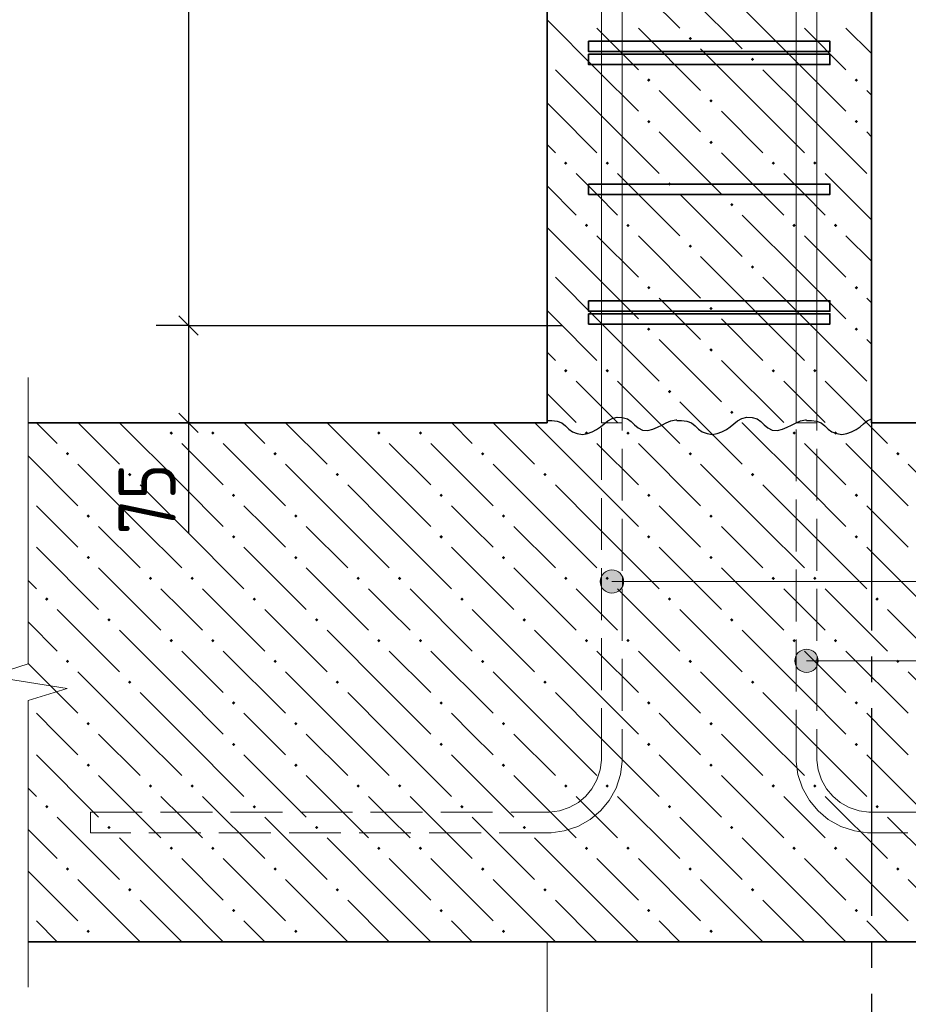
# Model space of a CAD drawing. Header units: millimetres. Extents: x 0 to 42000, y 0 to 29700.
# Tile 6 of 18: x 14975 to 18400, y 2789 to 6583. Entities that reach past the tile are written whole.
import ezdxf

# ---------------------------------------------------------------- set-up
doc = ezdxf.new("R2010")
doc.units = ezdxf.units.MM
doc.linetypes.add('______2', pattern=[270, 200, -70])
doc.linetypes.add('______5', pattern=[1100, 800, -100, 100, -100])
for name, color, linetype, lineweight in [('S1 Продольная арматура', 7, 'Continuous', 35), ('Standard', 7, 'Continuous', 25), ('Выпуски арматуры Г-обр.', 52, 'Continuous', 25), ('ЖБ Пилон', 7, 'Continuous', 35), ('ЖБ Плита Фундамента верхний уровень', 7, 'Continuous', 35), ('Затяжка', 52, 'Continuous', 25), ('Позиционная метка линия выноска', 7, 'Continuous', 13), ('Примечания', 7, 'Continuous', 13)]:
    doc.layers.add(name, color=color, linetype=linetype, lineweight=lineweight)
doc.layers.add('Оси', color=7, linetype='______5')
doc.layers.add('Размерная выноска', color=7, linetype='Continuous')
doc.layers.add('Хомут', color=7, linetype='Continuous', lineweight=25, true_color=0x6e3c1e)
doc.styles.add('ISOCPEUR', font='txt')

msp = doc.modelspace()

# ---------------------------------------------------------------- hatches: boundary and pattern name
at = {"layer": 'ЖБ Пилон', "linetype": 'Continuous', "lineweight": 18, "transparency": 33554687}
for points in [[(17553, 6510.6), (17559.5, 6517.1), (17566, 6510.6), (17559.5, 6504.1)], [(17793, 6430.6), (17799.5, 6437.1), (17806, 6430.6), (17799.5, 6424.1)], [(17393, 6350.6), (17399.5, 6357.1), (17406, 6350.6), (17399.5, 6344.1)], [(18193, 6350.6), (18199.5, 6357.1), (18206, 6350.6), (18199.5, 6344.1)], [(17633, 6270.6), (17639.5, 6277.1), (17646, 6270.6), (17639.5, 6264.1)], [(17393, 6190.6), (17399.5, 6197.1), (17406, 6190.6), (17399.5, 6184.1)], [(18193, 6190.6), (18199.5, 6197.1), (18206, 6190.6), (18199.5, 6184.1)], [(17633, 6110.6), (17639.5, 6117.1), (17646, 6110.6), (17639.5, 6104.1)], [(17073, 6030.6), (17079.5, 6037.1), (17086, 6030.6), (17079.5, 6024.1)], [(17233, 6030.6), (17239.5, 6037.1), (17246, 6030.6), (17239.5, 6024.1)], [(17873, 6030.6), (17879.5, 6037.1), (17886, 6030.6), (17879.5, 6024.1)], [(18033, 6030.6), (18039.5, 6037.1), (18046, 6030.6), (18039.5, 6024.1)], [(17473, 5950.6), (17479.5, 5957.1), (17486, 5950.6), (17479.5, 5944.1)], [(17713, 5870.6), (17719.5, 5877.1), (17726, 5870.6), (17719.5, 5864.1)], [(17153, 5790.6), (17159.5, 5797.1), (17166, 5790.6), (17159.5, 5784.1)], [(17313, 5790.6), (17319.5, 5797.1), (17326, 5790.6), (17319.5, 5784.1)], [(17953, 5790.6), (17959.5, 5797.1), (17966, 5790.6), (17959.5, 5784.1)], [(18113, 5790.6), (18119.5, 5797.1), (18126, 5790.6), (18119.5, 5784.1)], [(17553, 5710.6), (17559.5, 5717.1), (17566, 5710.6), (17559.5, 5704.1)], [(17793, 5630.6), (17799.5, 5637.1), (17806, 5630.6), (17799.5, 5624.1)], [(17393, 5550.6), (17399.5, 5557.1), (17406, 5550.6), (17399.5, 5544.1)], [(18193, 5550.6), (18199.5, 5557.1), (18206, 5550.6), (18199.5, 5544.1)], [(17633, 5470.6), (17639.5, 5477.1), (17646, 5470.6), (17639.5, 5464.1)], [(17393, 5390.6), (17399.5, 5397.1), (17406, 5390.6), (17399.5, 5384.1)], [(18193, 5390.6), (18199.5, 5397.1), (18206, 5390.6), (18199.5, 5384.1)], [(17633, 5310.6), (17639.5, 5317.1), (17646, 5310.6), (17639.5, 5304.1)], [(17073, 5230.6), (17079.5, 5237.1), (17086, 5230.6), (17079.5, 5224.1)], [(17233, 5230.6), (17239.5, 5237.1), (17246, 5230.6), (17239.5, 5224.1)], [(17873, 5230.6), (17879.5, 5237.1), (17886, 5230.6), (17879.5, 5224.1)], [(18033, 5230.6), (18039.5, 5237.1), (18046, 5230.6), (18039.5, 5224.1)], [(17473, 5150.6), (17479.5, 5157.1), (17486, 5150.6), (17479.5, 5144.1)], [(17713, 5070.6), (17719.5, 5077.1), (17726, 5070.6), (17719.5, 5064.1)]]:
    msp.add_hatch(color=7, dxfattribs=at).paths.add_polyline_path(points, flags=16)
at = {"layer": 'ЖБ Плита Фундамента верхний уровень', "linetype": 'Continuous', "lineweight": 18, "transparency": 33554687}
for points in [[(15553, 4990.6), (15559.5, 4997.1), (15566, 4990.6), (15559.5, 4984.1)], [(15713, 4990.6), (15719.5, 4997.1), (15726, 4990.6), (15719.5, 4984.1)], [(16353, 4990.6), (16359.5, 4997.1), (16366, 4990.6), (16359.5, 4984.1)], [(16513, 4990.6), (16519.5, 4997.1), (16526, 4990.6), (16519.5, 4984.1)], [(17153, 4990.6), (17159.5, 4997.1), (17166, 4990.6), (17159.5, 4984.1)], [(17313, 4990.6), (17319.5, 4997.1), (17326, 4990.6), (17319.5, 4984.1)], [(17953, 4990.6), (17959.5, 4997.1), (17966, 4990.6), (17959.5, 4984.1)], [(18113, 4990.6), (18119.5, 4997.1), (18126, 4990.6), (18119.5, 4984.1)], [(15153, 4910.6), (15159.5, 4917.1), (15166, 4910.6), (15159.5, 4904.1)], [(15953, 4910.6), (15959.5, 4917.1), (15966, 4910.6), (15959.5, 4904.1)], [(16753, 4910.6), (16759.5, 4917.1), (16766, 4910.6), (16759.5, 4904.1)], [(17553, 4910.6), (17559.5, 4917.1), (17566, 4910.6), (17559.5, 4904.1)], [(18353, 4910.6), (18359.5, 4917.1), (18366, 4910.6), (18359.5, 4904.1)], [(15393, 4830.6), (15399.5, 4837.1), (15406, 4830.6), (15399.5, 4824.1)], [(16193, 4830.6), (16199.5, 4837.1), (16206, 4830.6), (16199.5, 4824.1)], [(16993, 4830.6), (16999.5, 4837.1), (17006, 4830.6), (16999.5, 4824.1)], [(17793, 4830.6), (17799.5, 4837.1), (17806, 4830.6), (17799.5, 4824.1)], [(15793, 4750.6), (15799.5, 4757.1), (15806, 4750.6), (15799.5, 4744.1)], [(16593, 4750.6), (16599.5, 4757.1), (16606, 4750.6), (16599.5, 4744.1)], [(17393, 4750.6), (17399.5, 4757.1), (17406, 4750.6), (17399.5, 4744.1)], [(18193, 4750.6), (18199.5, 4757.1), (18206, 4750.6), (18199.5, 4744.1)], [(15233, 4670.6), (15239.5, 4677.1), (15246, 4670.6), (15239.5, 4664.1)], [(16033, 4670.6), (16039.5, 4677.1), (16046, 4670.6), (16039.5, 4664.1)], [(16833, 4670.6), (16839.5, 4677.1), (16846, 4670.6), (16839.5, 4664.1)], [(17633, 4670.6), (17639.5, 4677.1), (17646, 4670.6), (17639.5, 4664.1)], [(15793, 4590.6), (15799.5, 4597.1), (15806, 4590.6), (15799.5, 4584.1)], [(16593, 4590.6), (16599.5, 4597.1), (16606, 4590.6), (16599.5, 4584.1)], [(17393, 4590.6), (17399.5, 4597.1), (17406, 4590.6), (17399.5, 4584.1)], [(18193, 4590.6), (18199.5, 4597.1), (18206, 4590.6), (18199.5, 4584.1)], [(15233, 4510.6), (15239.5, 4517.1), (15246, 4510.6), (15239.5, 4504.1)], [(16033, 4510.6), (16039.5, 4517.1), (16046, 4510.6), (16039.5, 4504.1)], [(16833, 4510.6), (16839.5, 4517.1), (16846, 4510.6), (16839.5, 4504.1)], [(17633, 4510.6), (17639.5, 4517.1), (17646, 4510.6), (17639.5, 4504.1)], [(15473, 4430.6), (15479.5, 4437.1), (15486, 4430.6), (15479.5, 4424.1)], [(15633, 4430.6), (15639.5, 4437.1), (15646, 4430.6), (15639.5, 4424.1)], [(16273, 4430.6), (16279.5, 4437.1), (16286, 4430.6), (16279.5, 4424.1)], [(16433, 4430.6), (16439.5, 4437.1), (16446, 4430.6), (16439.5, 4424.1)], [(17073, 4430.6), (17079.5, 4437.1), (17086, 4430.6), (17079.5, 4424.1)], [(17233, 4430.6), (17239.5, 4437.1), (17246, 4430.6), (17239.5, 4424.1)], [(17873, 4430.6), (17879.5, 4437.1), (17886, 4430.6), (17879.5, 4424.1)], [(18033, 4430.6), (18039.5, 4437.1), (18046, 4430.6), (18039.5, 4424.1)], [(15073, 4350.6), (15079.5, 4357.1), (15086, 4350.6), (15079.5, 4344.1)], [(15873, 4350.6), (15879.5, 4357.1), (15886, 4350.6), (15879.5, 4344.1)], [(16673, 4350.6), (16679.5, 4357.1), (16686, 4350.6), (16679.5, 4344.1)], [(17473, 4350.6), (17479.5, 4357.1), (17486, 4350.6), (17479.5, 4344.1)], [(18273, 4350.6), (18279.5, 4357.1), (18286, 4350.6), (18279.5, 4344.1)], [(15313, 4270.6), (15319.5, 4277.1), (15326, 4270.6), (15319.5, 4264.1)], [(16113, 4270.6), (16119.5, 4277.1), (16126, 4270.6), (16119.5, 4264.1)], [(16913, 4270.6), (16919.5, 4277.1), (16926, 4270.6), (16919.5, 4264.1)], [(17713, 4270.6), (17719.5, 4277.1), (17726, 4270.6), (17719.5, 4264.1)], [(15553, 4190.6), (15559.5, 4197.1), (15566, 4190.6), (15559.5, 4184.1)], [(15713, 4190.6), (15719.5, 4197.1), (15726, 4190.6), (15719.5, 4184.1)], [(16353, 4190.6), (16359.5, 4197.1), (16366, 4190.6), (16359.5, 4184.1)], [(16513, 4190.6), (16519.5, 4197.1), (16526, 4190.6), (16519.5, 4184.1)], [(17153, 4190.6), (17159.5, 4197.1), (17166, 4190.6), (17159.5, 4184.1)], [(17313, 4190.6), (17319.5, 4197.1), (17326, 4190.6), (17319.5, 4184.1)], [(17953, 4190.6), (17959.5, 4197.1), (17966, 4190.6), (17959.5, 4184.1)], [(18113, 4190.6), (18119.5, 4197.1), (18126, 4190.6), (18119.5, 4184.1)], [(15153, 4110.6), (15159.5, 4117.1), (15166, 4110.6), (15159.5, 4104.1)], [(15953, 4110.6), (15959.5, 4117.1), (15966, 4110.6), (15959.5, 4104.1)], [(16753, 4110.6), (16759.5, 4117.1), (16766, 4110.6), (16759.5, 4104.1)], [(17553, 4110.6), (17559.5, 4117.1), (17566, 4110.6), (17559.5, 4104.1)], [(18353, 4110.6), (18359.5, 4117.1), (18366, 4110.6), (18359.5, 4104.1)], [(15393, 4030.6), (15399.5, 4037.1), (15406, 4030.6), (15399.5, 4024.1)], [(16193, 4030.6), (16199.5, 4037.1), (16206, 4030.6), (16199.5, 4024.1)], [(16993, 4030.6), (16999.5, 4037.1), (17006, 4030.6), (16999.5, 4024.1)], [(17793, 4030.6), (17799.5, 4037.1), (17806, 4030.6), (17799.5, 4024.1)], [(15793, 3950.6), (15799.5, 3957.1), (15806, 3950.6), (15799.5, 3944.1)], [(16593, 3950.6), (16599.5, 3957.1), (16606, 3950.6), (16599.5, 3944.1)], [(17393, 3950.6), (17399.5, 3957.1), (17406, 3950.6), (17399.5, 3944.1)], [(18193, 3950.6), (18199.5, 3957.1), (18206, 3950.6), (18199.5, 3944.1)], [(15233, 3870.6), (15239.5, 3877.1), (15246, 3870.6), (15239.5, 3864.1)], [(16033, 3870.6), (16039.5, 3877.1), (16046, 3870.6), (16039.5, 3864.1)], [(16833, 3870.6), (16839.5, 3877.1), (16846, 3870.6), (16839.5, 3864.1)], [(17633, 3870.6), (17639.5, 3877.1), (17646, 3870.6), (17639.5, 3864.1)], [(15793, 3790.6), (15799.5, 3797.1), (15806, 3790.6), (15799.5, 3784.1)], [(16593, 3790.6), (16599.5, 3797.1), (16606, 3790.6), (16599.5, 3784.1)], [(17393, 3790.6), (17399.5, 3797.1), (17406, 3790.6), (17399.5, 3784.1)], [(18193, 3790.6), (18199.5, 3797.1), (18206, 3790.6), (18199.5, 3784.1)], [(15233, 3710.6), (15239.5, 3717.1), (15246, 3710.6), (15239.5, 3704.1)], [(16033, 3710.6), (16039.5, 3717.1), (16046, 3710.6), (16039.5, 3704.1)], [(16833, 3710.6), (16839.5, 3717.1), (16846, 3710.6), (16839.5, 3704.1)], [(17633, 3710.6), (17639.5, 3717.1), (17646, 3710.6), (17639.5, 3704.1)], [(15473, 3630.6), (15479.5, 3637.1), (15486, 3630.6), (15479.5, 3624.1)], [(15633, 3630.6), (15639.5, 3637.1), (15646, 3630.6), (15639.5, 3624.1)], [(16273, 3630.6), (16279.5, 3637.1), (16286, 3630.6), (16279.5, 3624.1)], [(16433, 3630.6), (16439.5, 3637.1), (16446, 3630.6), (16439.5, 3624.1)], [(17073, 3630.6), (17079.5, 3637.1), (17086, 3630.6), (17079.5, 3624.1)], [(17233, 3630.6), (17239.5, 3637.1), (17246, 3630.6), (17239.5, 3624.1)], [(17873, 3630.6), (17879.5, 3637.1), (17886, 3630.6), (17879.5, 3624.1)], [(18033, 3630.6), (18039.5, 3637.1), (18046, 3630.6), (18039.5, 3624.1)], [(15073, 3550.6), (15079.5, 3557.1), (15086, 3550.6), (15079.5, 3544.1)], [(15873, 3550.6), (15879.5, 3557.1), (15886, 3550.6), (15879.5, 3544.1)], [(16673, 3550.6), (16679.5, 3557.1), (16686, 3550.6), (16679.5, 3544.1)], [(17473, 3550.6), (17479.5, 3557.1), (17486, 3550.6), (17479.5, 3544.1)], [(18273, 3550.6), (18279.5, 3557.1), (18286, 3550.6), (18279.5, 3544.1)], [(15313, 3470.6), (15319.5, 3477.1), (15326, 3470.6), (15319.5, 3464.1)], [(16113, 3470.6), (16119.5, 3477.1), (16126, 3470.6), (16119.5, 3464.1)], [(16913, 3470.6), (16919.5, 3477.1), (16926, 3470.6), (16919.5, 3464.1)], [(17713, 3470.6), (17719.5, 3477.1), (17726, 3470.6), (17719.5, 3464.1)], [(15553, 3390.6), (15559.5, 3397.1), (15566, 3390.6), (15559.5, 3384.1)], [(15713, 3390.6), (15719.5, 3397.1), (15726, 3390.6), (15719.5, 3384.1)], [(16353, 3390.6), (16359.5, 3397.1), (16366, 3390.6), (16359.5, 3384.1)], [(16513, 3390.6), (16519.5, 3397.1), (16526, 3390.6), (16519.5, 3384.1)], [(17153, 3390.6), (17159.5, 3397.1), (17166, 3390.6), (17159.5, 3384.1)], [(17313, 3390.6), (17319.5, 3397.1), (17326, 3390.6), (17319.5, 3384.1)], [(17953, 3390.6), (17959.5, 3397.1), (17966, 3390.6), (17959.5, 3384.1)], [(18113, 3390.6), (18119.5, 3397.1), (18126, 3390.6), (18119.5, 3384.1)], [(15153, 3310.6), (15159.5, 3317.1), (15166, 3310.6), (15159.5, 3304.1)], [(15953, 3310.6), (15959.5, 3317.1), (15966, 3310.6), (15959.5, 3304.1)], [(16753, 3310.6), (16759.5, 3317.1), (16766, 3310.6), (16759.5, 3304.1)], [(17553, 3310.6), (17559.5, 3317.1), (17566, 3310.6), (17559.5, 3304.1)], [(18353, 3310.6), (18359.5, 3317.1), (18366, 3310.6), (18359.5, 3304.1)], [(15393, 3230.6), (15399.5, 3237.1), (15406, 3230.6), (15399.5, 3224.1)], [(16193, 3230.6), (16199.5, 3237.1), (16206, 3230.6), (16199.5, 3224.1)], [(16993, 3230.6), (16999.5, 3237.1), (17006, 3230.6), (16999.5, 3224.1)], [(17793, 3230.6), (17799.5, 3237.1), (17806, 3230.6), (17799.5, 3224.1)], [(15793, 3150.6), (15799.5, 3157.1), (15806, 3150.6), (15799.5, 3144.1)], [(16593, 3150.6), (16599.5, 3157.1), (16606, 3150.6), (16599.5, 3144.1)], [(17393, 3150.6), (17399.5, 3157.1), (17406, 3150.6), (17399.5, 3144.1)], [(18193, 3150.6), (18199.5, 3157.1), (18206, 3150.6), (18199.5, 3144.1)], [(15233, 3070.6), (15239.5, 3077.1), (15246, 3070.6), (15239.5, 3064.1)], [(16033, 3070.6), (16039.5, 3077.1), (16046, 3070.6), (16039.5, 3064.1)], [(16833, 3070.6), (16839.5, 3077.1), (16846, 3070.6), (16839.5, 3064.1)], [(17633, 3070.6), (17639.5, 3077.1), (17646, 3070.6), (17639.5, 3064.1)]]:
    msp.add_hatch(color=7, dxfattribs=at).paths.add_polyline_path(points, flags=16)
at = {"layer": 'Позиционная метка линия выноска', "linetype": 'Continuous', "lineweight": 13, "transparency": 33554687}
for points in [[(17218.9, 4395.8), (17218.9, 4440.8), (17212.6, 4418.3)], [(17218.9, 4440.8), (17235.1, 4379.6), (17235.1, 4457)], [(17218.9, 4440.8), (17218.9, 4395.8), (17235.1, 4379.6)], [(17235.1, 4457), (17257.6, 4373.3), (17257.6, 4463.3)], [(17235.1, 4457), (17235.1, 4379.6), (17257.6, 4373.3)], [(17257.6, 4463.3), (17257.6, 4373.3), (17280.1, 4379.6)], [(17257.6, 4463.3), (17280.1, 4379.6), (17280.1, 4457)], [(17280.1, 4457), (17280.1, 4379.6), (17296.3, 4395.8)], [(17280.1, 4457), (17296.3, 4395.8), (17296.3, 4440.8)], [(17296.3, 4440.8), (17296.3, 4395.8), (17302.6, 4418.3)], [(17968.9, 4135.4), (17985.1, 4074.2), (17985.1, 4151.6)], [(17985.1, 4151.6), (18007.6, 4067.9), (18007.6, 4157.9)], [(17985.1, 4151.6), (17985.1, 4074.2), (18007.6, 4067.9)], [(18007.6, 4157.9), (18007.6, 4067.9), (18030.1, 4074.2)], [(18007.6, 4157.9), (18030.1, 4074.2), (18030.1, 4151.6)], [(18030.1, 4151.6), (18030.1, 4074.2), (18046.3, 4090.4)], [(18030.1, 4151.6), (18046.3, 4090.4), (18046.3, 4135.4)], [(17968.9, 4090.4), (17968.9, 4135.4), (17962.6, 4112.9)], [(17968.9, 4135.4), (17968.9, 4090.4), (17985.1, 4074.2)], [(18046.3, 4135.4), (18046.3, 4090.4), (18052.6, 4112.9)]]:
    msp.add_hatch(color=7, dxfattribs=at).paths.add_polyline_path(points)

# ---------------------------------------------------------------- linework, layer by layer
at = {"layer": 'S1 Продольная арматура', "color": 7, "linetype": 'Continuous', "lineweight": 18, "transparency": 33554687}
for points in [[(17217.6, 5030.1), (17217.5, 18730.3), (17297.6, 19732.1), (17297.6, 26380.1), (17377.6, 26380.1), (17377.6, 19728.9), (17297.5, 18727.1), (17297.6, 5030.1), (17217.6, 5030.1)], [(17217.6, 5030.1), (17217.5, 18730.3), (17297.6, 19732.1), (17297.6, 26380.1), (17377.6, 26380.1), (17377.6, 19728.9), (17297.5, 18727.1), (17297.6, 5030.1), (17217.6, 5030.1)], [(17217.6, 5030.1), (17217.5, 18730.3), (17297.6, 19732.1), (17297.6, 26380.1), (17377.6, 26380.1), (17377.6, 19728.9), (17297.5, 18727.1), (17297.6, 5030.1), (17217.6, 5030.1)], [(17217.6, 5030.1), (17217.5, 18730.3), (17297.6, 19732.1), (17297.6, 26380.1), (17377.6, 26380.1), (17377.6, 19728.9), (17297.5, 18727.1), (17297.6, 5030.1), (17217.6, 5030.1)], [(17217.6, 5030.1), (17217.5, 18730.3), (17297.6, 19732.1), (17297.6, 26380.1), (17377.6, 26380.1), (17377.6, 19728.9), (17297.5, 18727.1), (17297.6, 5030.1), (17217.6, 5030.1)], [(17217.6, 5030.1), (17217.5, 18730.3), (17297.6, 19732.1), (17297.6, 26380.1), (17377.6, 26380.1), (17377.6, 19728.9), (17297.5, 18727.1), (17297.6, 5030.1), (17217.6, 5030.1)], [(17967.6, 5030.1), (17967.7, 18727.1), (17887.6, 19728.9), (17887.6, 26380.1), (17967.6, 26380.1), (17967.6, 19732.1), (18047.7, 18730.3), (18047.6, 5030.1), (17967.6, 5030.1)], [(17967.6, 5030.1), (17967.7, 18727.1), (17887.6, 19728.9), (17887.6, 26380.1), (17967.6, 26380.1), (17967.6, 19732.1), (18047.7, 18730.3), (18047.6, 5030.1), (17967.6, 5030.1)], [(17967.6, 5030.1), (17967.7, 18727.1), (17887.6, 19728.9), (17887.6, 26380.1), (17967.6, 26380.1), (17967.6, 19732.1), (18047.7, 18730.3), (18047.6, 5030.1), (17967.6, 5030.1)], [(17967.6, 5030.1), (17967.7, 18727.1), (17887.6, 19728.9), (17887.6, 26380.1), (17967.6, 26380.1), (17967.6, 19732.1), (18047.7, 18730.3), (18047.6, 5030.1), (17967.6, 5030.1)], [(17967.6, 5030.1), (17967.7, 18727.1), (17887.6, 19728.9), (17887.6, 26380.1), (17967.6, 26380.1), (17967.6, 19732.1), (18047.7, 18730.3), (18047.6, 5030.1), (17967.6, 5030.1)], [(17967.6, 5030.1), (17967.7, 18727.1), (17887.6, 19728.9), (17887.6, 26380.1), (17967.6, 26380.1), (17967.6, 19732.1), (18047.7, 18730.3), (18047.6, 5030.1), (17967.6, 5030.1)]]:
    msp.add_lwpolyline(points, dxfattribs=at)
at = {"layer": 'Standard', "color": 7, "linetype": 'Continuous', "lineweight": -3, "transparency": 33554687}
for p, q in [((15625.9, 11405.1), (15625.9, 5405.1)), ((15625.9, 5405.1), (15500.9, 5405.1)), ((15625.9, 5405.1), (15750.9, 5405.1)), ((15625.9, 5405.1), (17067.6, 5405.1)), ((15625.9, 5405.1), (15625.9, 5030.1)), ((15625.9, 5030.1), (15500.9, 5030.1)), ((15625.9, 5030.1), (15750.9, 5030.1)), ((15625.9, 5030.1), (15625.9, 4955.1))]:
    msp.add_line(p, q, dxfattribs=at)
at = {"layer": 'Standard', "color": 7, "linetype": 'Continuous', "lineweight": 25, "transparency": 33554687}
for p, q in [((15588.4, 5442.6), (15663.4, 5367.6)), ((15588.4, 5067.6), (15663.4, 4992.6))]:
    msp.add_line(p, q, dxfattribs=at)
at = {"layer": 'Standard', "color": 7, "linetype": 'Continuous', "lineweight": 18, "transparency": 33554687}
msp.add_line((17007.6, 3030.1), (17007.6, 2030.1), dxfattribs=at)
at = {"layer": 'Standard', "color": 7, "linetype": 'Continuous', "lineweight": -3, "transparency": 33554687}
msp.add_lwpolyline([(15625.9, 5030.1), (15608.9, 5030.1), (15608.9, 5030.1), (15107.6, 5030.1)], dxfattribs=at)
at = {"layer": 'Выпуски арматуры Г-обр.', "color": 7, "linetype": '______2', "lineweight": 13, "transparency": 33554687}
for points in [[(17297.6, 11680.1), (17297.6, 3724.5), (17290.6, 3674.3), (17273.4, 3622.1), (17246.4, 3574), (17213.3, 3534.4), (17173.7, 3501.3), (17125.6, 3474.3), (17073.4, 3457.1), (17023.1, 3450.1), (15247.6, 3450.1), (15247.6, 3530.1), (17017.6, 3530.1), (17055.2, 3535.3), (17093.3, 3547.9), (17128.1, 3567.4), (17156.5, 3591.1), (17180.3, 3619.5), (17199.8, 3654.4), (17212.3, 3692.5), (17217.6, 3730.1), (17217.6, 11680.1), (17297.6, 11680.1)], [(17297.6, 11680.1), (17297.6, 3724.5), (17290.6, 3674.3), (17273.4, 3622.1), (17246.4, 3574), (17213.3, 3534.4), (17173.7, 3501.3), (17125.6, 3474.3), (17073.4, 3457.1), (17023.1, 3450.1), (15247.6, 3450.1), (15247.6, 3530.1), (17017.6, 3530.1), (17055.2, 3535.3), (17093.3, 3547.9), (17128.1, 3567.4), (17156.5, 3591.1), (17180.3, 3619.5), (17199.8, 3654.4), (17212.3, 3692.5), (17217.6, 3730.1), (17217.6, 11680.1), (17297.6, 11680.1)], [(17297.6, 11680.1), (17297.6, 3724.5), (17290.6, 3674.3), (17273.4, 3622.1), (17246.4, 3574), (17213.3, 3534.4), (17173.7, 3501.3), (17125.6, 3474.3), (17073.4, 3457.1), (17023.1, 3450.1), (15247.6, 3450.1), (15247.6, 3530.1), (17017.6, 3530.1), (17055.2, 3535.3), (17093.3, 3547.9), (17128.1, 3567.4), (17156.5, 3591.1), (17180.3, 3619.5), (17199.8, 3654.4), (17212.3, 3692.5), (17217.6, 3730.1), (17217.6, 11680.1), (17297.6, 11680.1)], [(17297.6, 11680.1), (17297.6, 3724.5), (17290.6, 3674.3), (17273.4, 3622.1), (17246.4, 3574), (17213.3, 3534.4), (17173.7, 3501.3), (17125.6, 3474.3), (17073.4, 3457.1), (17023.1, 3450.1), (15247.6, 3450.1), (15247.6, 3530.1), (17017.6, 3530.1), (17055.2, 3535.3), (17093.3, 3547.9), (17128.1, 3567.4), (17156.5, 3591.1), (17180.3, 3619.5), (17199.8, 3654.4), (17212.3, 3692.5), (17217.6, 3730.1), (17217.6, 11680.1), (17297.6, 11680.1)], [(17297.6, 11680.1), (17297.6, 3724.5), (17290.6, 3674.3), (17273.4, 3622.1), (17246.4, 3574), (17213.3, 3534.4), (17173.7, 3501.3), (17125.6, 3474.3), (17073.4, 3457.1), (17023.1, 3450.1), (15247.6, 3450.1), (15247.6, 3530.1), (17017.6, 3530.1), (17055.2, 3535.3), (17093.3, 3547.9), (17128.1, 3567.4), (17156.5, 3591.1), (17180.3, 3619.5), (17199.8, 3654.4), (17212.3, 3692.5), (17217.6, 3730.1), (17217.6, 11680.1), (17297.6, 11680.1)], [(17297.6, 11680.1), (17297.6, 3724.5), (17290.6, 3674.3), (17273.4, 3622.1), (17246.4, 3574), (17213.3, 3534.4), (17173.7, 3501.3), (17125.6, 3474.3), (17073.4, 3457.1), (17023.1, 3450.1), (15247.6, 3450.1), (15247.6, 3530.1), (17017.6, 3530.1), (17055.2, 3535.3), (17093.3, 3547.9), (17128.1, 3567.4), (17156.5, 3591.1), (17180.3, 3619.5), (17199.8, 3654.4), (17212.3, 3692.5), (17217.6, 3730.1), (17217.6, 11680.1), (17297.6, 11680.1)], [(18047.6, 11680.1), (18047.6, 3730.1), (18052.8, 3692.5), (18065.4, 3654.4), (18084.9, 3619.5), (18108.6, 3591.1), (18137, 3567.4), (18171.9, 3547.9), (18210, 3535.3), (18247.5, 3530.1), (20017.6, 3530.1), (20017.6, 3450.1), (18242, 3450.1), (18191.8, 3457.1), (18139.5, 3474.3), (18091.4, 3501.3), (18051.8, 3534.4), (18018.7, 3574), (17991.8, 3622.1), (17974.6, 3674.3), (17967.6, 3724.5), (17967.6, 11680.1), (18047.6, 11680.1)], [(18047.6, 11680.1), (18047.6, 3730.1), (18052.8, 3692.5), (18065.4, 3654.4), (18084.9, 3619.5), (18108.6, 3591.1), (18137, 3567.4), (18171.9, 3547.9), (18210, 3535.3), (18247.5, 3530.1), (20017.6, 3530.1), (20017.6, 3450.1), (18242, 3450.1), (18191.8, 3457.1), (18139.5, 3474.3), (18091.4, 3501.3), (18051.8, 3534.4), (18018.7, 3574), (17991.8, 3622.1), (17974.6, 3674.3), (17967.6, 3724.5), (17967.6, 11680.1), (18047.6, 11680.1)], [(18047.6, 11680.1), (18047.6, 3730.1), (18052.8, 3692.5), (18065.4, 3654.4), (18084.9, 3619.5), (18108.6, 3591.1), (18137, 3567.4), (18171.9, 3547.9), (18210, 3535.3), (18247.5, 3530.1), (20017.6, 3530.1), (20017.6, 3450.1), (18242, 3450.1), (18191.8, 3457.1), (18139.5, 3474.3), (18091.4, 3501.3), (18051.8, 3534.4), (18018.7, 3574), (17991.8, 3622.1), (17974.6, 3674.3), (17967.6, 3724.5), (17967.6, 11680.1), (18047.6, 11680.1)], [(18047.6, 11680.1), (18047.6, 3730.1), (18052.8, 3692.5), (18065.4, 3654.4), (18084.9, 3619.5), (18108.6, 3591.1), (18137, 3567.4), (18171.9, 3547.9), (18210, 3535.3), (18247.5, 3530.1), (20017.6, 3530.1), (20017.6, 3450.1), (18242, 3450.1), (18191.8, 3457.1), (18139.5, 3474.3), (18091.4, 3501.3), (18051.8, 3534.4), (18018.7, 3574), (17991.8, 3622.1), (17974.6, 3674.3), (17967.6, 3724.5), (17967.6, 11680.1), (18047.6, 11680.1)], [(18047.6, 11680.1), (18047.6, 3730.1), (18052.8, 3692.5), (18065.4, 3654.4), (18084.9, 3619.5), (18108.6, 3591.1), (18137, 3567.4), (18171.9, 3547.9), (18210, 3535.3), (18247.5, 3530.1), (20017.6, 3530.1), (20017.6, 3450.1), (18242, 3450.1), (18191.8, 3457.1), (18139.5, 3474.3), (18091.4, 3501.3), (18051.8, 3534.4), (18018.7, 3574), (17991.8, 3622.1), (17974.6, 3674.3), (17967.6, 3724.5), (17967.6, 11680.1), (18047.6, 11680.1)], [(18047.6, 11680.1), (18047.6, 3730.1), (18052.8, 3692.5), (18065.4, 3654.4), (18084.9, 3619.5), (18108.6, 3591.1), (18137, 3567.4), (18171.9, 3547.9), (18210, 3535.3), (18247.5, 3530.1), (20017.6, 3530.1), (20017.6, 3450.1), (18242, 3450.1), (18191.8, 3457.1), (18139.5, 3474.3), (18091.4, 3501.3), (18051.8, 3534.4), (18018.7, 3574), (17991.8, 3622.1), (17974.6, 3674.3), (17967.6, 3724.5), (17967.6, 11680.1), (18047.6, 11680.1)]]:
    msp.add_lwpolyline(points, dxfattribs=at)
at = {"layer": 'ЖБ Пилон', "color": 7, "linetype": 'Continuous', "lineweight": 35, "transparency": 33554687}
for p, q in [((17007.6, 18730.1), (17007.6, 5030.1)), ((18257.6, 5030.1), (18257.6, 18730.1))]:
    msp.add_line(p, q, dxfattribs=at)
at = {"layer": 'ЖБ Пилон', "color": 9, "linetype": 'Continuous', "lineweight": 18, "true_color": 0xc7c7c7, "transparency": 33554687}
for p, q in [((17279.5, 6790.6), (17519.5, 6550.6)), ((17519.5, 6710.6), (17759.5, 6470.6)), ((17999.5, 6390.6), (17759.5, 6630.6)), ((17199.5, 6390.6), (17007.6, 6582.5)), ((17199.5, 6550.6), (17359.5, 6390.6)), ((17359.5, 6550.6), (17599.5, 6310.6)), ((17999.5, 6550.6), (18159.5, 6390.6)), ((18159.5, 6550.6), (18257.6, 6452.5)), ((17839.5, 6230.6), (17599.5, 6470.6)), ((17039.5, 6390.6), (17199.5, 6230.6)), ((17199.5, 6390.6), (17359.5, 6230.6)), ((17839.5, 6390.6), (17999.5, 6230.6)), ((17999.5, 6390.6), (18159.5, 6230.6)), ((17519.5, 6230.6), (17439.5, 6310.6)), ((18257.6, 6292.5), (18239.5, 6310.6)), ((17039.5, 6230.6), (17007.6, 6262.5)), ((17039.5, 6230.6), (17199.5, 6070.6)), ((17199.5, 6230.6), (17439.5, 5990.6)), ((17599.5, 6150.6), (17519.5, 6230.6)), ((17679.5, 6230.6), (17839.5, 6070.6)), ((17839.5, 6230.6), (17999.5, 6070.6)), ((17999.5, 6230.6), (18239.5, 5990.6)), ((17439.5, 6150.6), (17679.5, 5910.6)), ((18239.5, 6150.6), (18257.6, 6132.5)), ((17007.6, 6102.5), (17039.5, 6070.6)), ((17679.5, 6070.6), (17919.5, 5830.6)), ((17199.5, 5910.6), (17119.5, 5990.6)), ((17279.5, 5990.6), (17519.5, 5750.6)), ((17999.5, 5910.6), (17919.5, 5990.6)), ((18079.5, 5990.6), (18257.6, 5812.5)), ((17007.6, 5942.5), (17119.5, 5830.6)), ((17279.5, 5830.6), (17199.5, 5910.6)), ((17519.5, 5910.6), (17759.5, 5670.6)), ((18079.5, 5830.6), (17999.5, 5910.6)), ((17999.5, 5590.6), (17759.5, 5830.6)), ((17199.5, 5590.6), (17007.6, 5782.5)), ((17199.5, 5750.6), (17359.5, 5590.6)), ((17359.5, 5750.6), (17599.5, 5510.6)), ((17999.5, 5750.6), (18159.5, 5590.6)), ((18159.5, 5750.6), (18257.6, 5652.5)), ((17839.5, 5430.6), (17599.5, 5670.6)), ((17039.5, 5590.6), (17199.5, 5430.6)), ((17199.5, 5590.6), (17359.5, 5430.6)), ((17839.5, 5590.6), (17999.5, 5430.6)), ((17999.5, 5590.6), (18159.5, 5430.6)), ((17519.5, 5430.6), (17439.5, 5510.6)), ((18257.6, 5492.5), (18239.5, 5510.6)), ((17039.5, 5430.6), (17007.6, 5462.5)), ((17039.5, 5430.6), (17199.5, 5270.6)), ((17199.5, 5430.6), (17439.5, 5190.6)), ((17599.5, 5350.6), (17519.5, 5430.6)), ((17679.5, 5430.6), (17839.5, 5270.6)), ((17839.5, 5430.6), (17999.5, 5270.6)), ((17999.5, 5430.6), (18239.5, 5190.6)), ((17439.5, 5350.6), (17679.5, 5110.6)), ((18239.5, 5350.6), (18257.6, 5332.5)), ((17007.6, 5302.5), (17039.5, 5270.6)), ((17679.5, 5270.6), (17919.5, 5030.6)), ((17199.5, 5110.6), (17119.5, 5190.6)), ((17279.5, 5190.6), (17440, 5030.1)), ((17999.5, 5110.6), (17919.5, 5190.6)), ((18079.5, 5190.6), (18240, 5030.1)), ((17007.6, 5142.5), (17119.5, 5030.6)), ((17279.5, 5030.6), (17199.5, 5110.6)), ((17519.5, 5110.6), (17600, 5030.1)), ((18079.5, 5030.6), (17999.5, 5110.6)), ((17760, 5030.1), (17759.5, 5030.6))]:
    msp.add_line(p, q, dxfattribs=at)
at = {"layer": 'ЖБ Плита Фундамента верхний уровень', "color": 7, "linetype": 'Continuous', "lineweight": 35, "transparency": 33554687}
for p, q in [((17007.6, 5030.1), (15007.6, 5030.1)), ((20257.6, 5030.1), (18257.6, 5030.1)), ((15007.6, 3030.1), (20257.6, 3030.1))]:
    msp.add_line(p, q, dxfattribs=at)
at = {"layer": 'ЖБ Плита Фундамента верхний уровень', "color": 252, "linetype": 'Continuous', "lineweight": 18, "true_color": 0x8f8f8f, "transparency": 33554687}
for p, q in [((15040, 5030.1), (15119.5, 4950.6)), ((15200, 5030.1), (15359.5, 4870.6)), ((15599.5, 4790.6), (15360, 5030.1)), ((15840, 5030.1), (15919.5, 4950.6)), ((16000, 5030.1), (16159.5, 4870.6)), ((16399.5, 4790.6), (16160, 5030.1)), ((16640, 5030.1), (16719.5, 4950.6)), ((16800, 5030.1), (16959.5, 4870.6)), ((17199.5, 4790.6), (16960, 5030.1)), ((17440, 5030.1), (17519.5, 4950.6)), ((17600, 5030.1), (17759.5, 4870.6)), ((17999.5, 4790.6), (17760, 5030.1)), ((18240, 5030.1), (18319.5, 4950.6)), ((15599.5, 4950.6), (15759.5, 4790.6)), ((15759.5, 4950.6), (15999.5, 4710.6)), ((16399.5, 4950.6), (16559.5, 4790.6)), ((16559.5, 4950.6), (16799.5, 4710.6)), ((17199.5, 4950.6), (17359.5, 4790.6)), ((17359.5, 4950.6), (17599.5, 4710.6)), ((17999.5, 4950.6), (18159.5, 4790.6)), ((18159.5, 4950.6), (18399.5, 4710.6)), ((15007.6, 4902.5), (15199.5, 4710.6)), ((15439.5, 4630.6), (15199.5, 4870.6)), ((16239.5, 4630.6), (15999.5, 4870.6)), ((17039.5, 4630.6), (16799.5, 4870.6)), ((17839.5, 4630.6), (17599.5, 4870.6)), ((18639.5, 4630.6), (18399.5, 4870.6)), ((15439.5, 4790.6), (15599.5, 4630.6)), ((15599.5, 4790.6), (15759.5, 4630.6)), ((16239.5, 4790.6), (16399.5, 4630.6)), ((16399.5, 4790.6), (16559.5, 4630.6)), ((17039.5, 4790.6), (17199.5, 4630.6)), ((17199.5, 4790.6), (17359.5, 4630.6)), ((17839.5, 4790.6), (17999.5, 4630.6)), ((17999.5, 4790.6), (18159.5, 4630.6)), ((15119.5, 4630.6), (15039.5, 4710.6)), ((15919.5, 4630.6), (15839.5, 4710.6)), ((16719.5, 4630.6), (16639.5, 4710.6)), ((17519.5, 4630.6), (17439.5, 4710.6)), ((18319.5, 4630.6), (18239.5, 4710.6)), ((15199.5, 4550.6), (15119.5, 4630.6)), ((15279.5, 4630.6), (15439.5, 4470.6)), ((15439.5, 4630.6), (15599.5, 4470.6)), ((15599.5, 4630.6), (15839.5, 4390.6)), ((15999.5, 4550.6), (15919.5, 4630.6)), ((16079.5, 4630.6), (16239.5, 4470.6)), ((16239.5, 4630.6), (16399.5, 4470.6)), ((16399.5, 4630.6), (16639.5, 4390.6)), ((16799.5, 4550.6), (16719.5, 4630.6)), ((16879.5, 4630.6), (17039.5, 4470.6)), ((17039.5, 4630.6), (17199.5, 4470.6)), ((17199.5, 4630.6), (17439.5, 4390.6)), ((17599.5, 4550.6), (17519.5, 4630.6)), ((17679.5, 4630.6), (17839.5, 4470.6)), ((17839.5, 4630.6), (17999.5, 4470.6)), ((17999.5, 4630.6), (18239.5, 4390.6)), ((18399.5, 4550.6), (18319.5, 4630.6)), ((15039.5, 4550.6), (15279.5, 4310.6)), ((15839.5, 4550.6), (16079.5, 4310.6)), ((16639.5, 4550.6), (16879.5, 4310.6)), ((17439.5, 4550.6), (17679.5, 4310.6)), ((18239.5, 4550.6), (18479.5, 4310.6)), ((15279.5, 4470.6), (15519.5, 4230.6)), ((16079.5, 4470.6), (16319.5, 4230.6)), ((16879.5, 4470.6), (17119.5, 4230.6)), ((17679.5, 4470.6), (17919.5, 4230.6)), ((15007.6, 4422.5), (15039.5, 4390.6)), ((15599.5, 4310.6), (15519.5, 4390.6)), ((15679.5, 4390.6), (15919.5, 4150.6)), ((16399.5, 4310.6), (16319.5, 4390.6)), ((16479.5, 4390.6), (16719.5, 4150.6)), ((17199.5, 4310.6), (17119.5, 4390.6)), ((17279.5, 4390.6), (17519.5, 4150.6)), ((17999.5, 4310.6), (17919.5, 4390.6)), ((18079.5, 4390.6), (18319.5, 4150.6)), ((15119.5, 4310.6), (15359.5, 4070.6)), ((15679.5, 4230.6), (15599.5, 4310.6)), ((15919.5, 4310.6), (16159.5, 4070.6)), ((16479.5, 4230.6), (16399.5, 4310.6)), ((16719.5, 4310.6), (16959.5, 4070.6)), ((17279.5, 4230.6), (17199.5, 4310.6)), ((17519.5, 4310.6), (17759.5, 4070.6)), ((18079.5, 4230.6), (17999.5, 4310.6)), ((18319.5, 4310.6), (18559.5, 4070.6)), ((15007.6, 4262.5), (15119.5, 4150.6)), ((15599.5, 3990.6), (15359.5, 4230.6)), ((16399.5, 3990.6), (16159.5, 4230.6)), ((17199.5, 3990.6), (16959.5, 4230.6)), ((17999.5, 3990.6), (17759.5, 4230.6)), ((15599.5, 4150.6), (15759.5, 3990.6)), ((15759.5, 4150.6), (15999.5, 3910.6)), ((16399.5, 4150.6), (16559.5, 3990.6)), ((16559.5, 4150.6), (16799.5, 3910.6)), ((17199.5, 4150.6), (17359.5, 3990.6)), ((17359.5, 4150.6), (17599.5, 3910.6)), ((17999.5, 4150.6), (18159.5, 3990.6)), ((18159.5, 4150.6), (18399.5, 3910.6)), ((15007.6, 4102.5), (15199.5, 3910.6)), ((15439.5, 3830.6), (15199.5, 4070.6)), ((16239.5, 3830.6), (15999.5, 4070.6)), ((17039.5, 3830.6), (16799.5, 4070.6)), ((17839.5, 3830.6), (17599.5, 4070.6)), ((18639.5, 3830.6), (18399.5, 4070.6)), ((15439.5, 3990.6), (15599.5, 3830.6)), ((15599.5, 3990.6), (15759.5, 3830.6)), ((16239.5, 3990.6), (16399.5, 3830.6)), ((16399.5, 3990.6), (16559.5, 3830.6)), ((17039.5, 3990.6), (17199.5, 3830.6)), ((17199.5, 3990.6), (17359.5, 3830.6)), ((17839.5, 3990.6), (17999.5, 3830.6)), ((17999.5, 3990.6), (18159.5, 3830.6)), ((15119.5, 3830.6), (15039.5, 3910.6)), ((15919.5, 3830.6), (15839.5, 3910.6)), ((16719.5, 3830.6), (16639.5, 3910.6)), ((17519.5, 3830.6), (17439.5, 3910.6)), ((18319.5, 3830.6), (18239.5, 3910.6)), ((15199.5, 3750.6), (15119.5, 3830.6)), ((15279.5, 3830.6), (15439.5, 3670.6)), ((15439.5, 3830.6), (15599.5, 3670.6)), ((15599.5, 3830.6), (15839.5, 3590.6)), ((15999.5, 3750.6), (15919.5, 3830.6)), ((16079.5, 3830.6), (16239.5, 3670.6)), ((16239.5, 3830.6), (16399.5, 3670.6)), ((16399.5, 3830.6), (16639.5, 3590.6)), ((16799.5, 3750.6), (16719.5, 3830.6)), ((16879.5, 3830.6), (17039.5, 3670.6)), ((17039.5, 3830.6), (17199.5, 3670.6)), ((17199.5, 3830.6), (17439.5, 3590.6)), ((17599.5, 3750.6), (17519.5, 3830.6)), ((17679.5, 3830.6), (17839.5, 3670.6)), ((17839.5, 3830.6), (17999.5, 3670.6)), ((17999.5, 3830.6), (18239.5, 3590.6)), ((18399.5, 3750.6), (18319.5, 3830.6)), ((15039.5, 3750.6), (15279.5, 3510.6)), ((15839.5, 3750.6), (16079.5, 3510.6)), ((16639.5, 3750.6), (16879.5, 3510.6)), ((17439.5, 3750.6), (17679.5, 3510.6)), ((18239.5, 3750.6), (18479.5, 3510.6)), ((15279.5, 3670.6), (15519.5, 3430.6)), ((16079.5, 3670.6), (16319.5, 3430.6)), ((16879.5, 3670.6), (17119.5, 3430.6)), ((17679.5, 3670.6), (17919.5, 3430.6)), ((15007.6, 3622.5), (15039.5, 3590.6)), ((15599.5, 3510.6), (15519.5, 3590.6)), ((15679.5, 3590.6), (15919.5, 3350.6)), ((16399.5, 3510.6), (16319.5, 3590.6)), ((16479.5, 3590.6), (16719.5, 3350.6)), ((17199.5, 3510.6), (17119.5, 3590.6)), ((17279.5, 3590.6), (17519.5, 3350.6)), ((17999.5, 3510.6), (17919.5, 3590.6)), ((18079.5, 3590.6), (18319.5, 3350.6)), ((15119.5, 3510.6), (15359.5, 3270.6)), ((15679.5, 3430.6), (15599.5, 3510.6)), ((15919.5, 3510.6), (16159.5, 3270.6)), ((16479.5, 3430.6), (16399.5, 3510.6)), ((16719.5, 3510.6), (16959.5, 3270.6)), ((17279.5, 3430.6), (17199.5, 3510.6)), ((17519.5, 3510.6), (17759.5, 3270.6)), ((18079.5, 3430.6), (17999.5, 3510.6)), ((18319.5, 3510.6), (18559.5, 3270.6)), ((15007.6, 3462.5), (15119.5, 3350.6)), ((15599.5, 3190.6), (15359.5, 3430.6)), ((16399.5, 3190.6), (16159.5, 3430.6)), ((17199.5, 3190.6), (16959.5, 3430.6)), ((17999.5, 3190.6), (17759.5, 3430.6)), ((15599.5, 3350.6), (15759.5, 3190.6)), ((15759.5, 3350.6), (15999.5, 3110.6)), ((16399.5, 3350.6), (16559.5, 3190.6)), ((16559.5, 3350.6), (16799.5, 3110.6)), ((17199.5, 3350.6), (17359.5, 3190.6)), ((17359.5, 3350.6), (17599.5, 3110.6)), ((17999.5, 3350.6), (18159.5, 3190.6)), ((18159.5, 3350.6), (18399.5, 3110.6)), ((15007.6, 3302.5), (15199.5, 3110.6)), ((15439.5, 3030.6), (15199.5, 3270.6)), ((16239.5, 3030.6), (15999.5, 3270.6)), ((17039.5, 3030.6), (16799.5, 3270.6)), ((17839.5, 3030.6), (17599.5, 3270.6)), ((18639.5, 3030.6), (18399.5, 3270.6)), ((15439.5, 3190.6), (15599.5, 3030.6)), ((15599.5, 3190.6), (15759.5, 3030.6)), ((16239.5, 3190.6), (16399.5, 3030.6)), ((16399.5, 3190.6), (16559.5, 3030.6)), ((17039.5, 3190.6), (17199.5, 3030.6)), ((17199.5, 3190.6), (17359.5, 3030.6)), ((17839.5, 3190.6), (17999.5, 3030.6)), ((17999.5, 3190.6), (18159.5, 3030.6)), ((15119.5, 3030.6), (15039.5, 3110.6)), ((15919.5, 3030.6), (15839.5, 3110.6)), ((16719.5, 3030.6), (16639.5, 3110.6)), ((17519.5, 3030.6), (17439.5, 3110.6)), ((18319.5, 3030.6), (18239.5, 3110.6)), ((15120, 3030.1), (15119.5, 3030.6)), ((15279.5, 3030.6), (15280, 3030.1)), ((15439.5, 3030.6), (15440, 3030.1)), ((15599.5, 3030.6), (15600, 3030.1)), ((15920, 3030.1), (15919.5, 3030.6)), ((16079.5, 3030.6), (16080, 3030.1)), ((16239.5, 3030.6), (16240, 3030.1)), ((16399.5, 3030.6), (16400, 3030.1)), ((16720, 3030.1), (16719.5, 3030.6)), ((16879.5, 3030.6), (16880, 3030.1)), ((17039.5, 3030.6), (17040, 3030.1)), ((17199.5, 3030.6), (17200, 3030.1)), ((17520, 3030.1), (17519.5, 3030.6)), ((17679.5, 3030.6), (17680, 3030.1)), ((17839.5, 3030.6), (17840, 3030.1)), ((17999.5, 3030.6), (18000, 3030.1)), ((18320, 3030.1), (18319.5, 3030.6))]:
    msp.add_line(p, q, dxfattribs=at)
at = {"layer": 'Затяжка', "color": 7, "linetype": 'Continuous', "lineweight": 35, "transparency": 33554687}
for points in [[(17167.6, 6500.1), (18097.6, 6500.1), (18097.6, 6460.1), (17167.6, 6460.1), (17167.6, 6500.1)], [(17167.6, 6500.1), (18097.6, 6500.1), (18097.6, 6460.1), (17167.6, 6460.1), (17167.6, 6500.1)], [(17167.6, 5500.1), (18097.6, 5500.1), (18097.6, 5460.1), (17167.6, 5460.1), (17167.6, 5500.1)], [(17167.6, 5500.1), (18097.6, 5500.1), (18097.6, 5460.1), (17167.6, 5460.1), (17167.6, 5500.1)]]:
    msp.add_lwpolyline(points, dxfattribs=at)
at = {"layer": 'Оси', "color": 8, "linetype": '______5', "lineweight": -3, "transparency": 33554687}
msp.add_line((18257.6, 5030.1), (18257.6, 1414), dxfattribs=at)
at = {"layer": 'Позиционная метка линия выноска', "color": 7, "linetype": 'Continuous', "lineweight": 13, "transparency": 33554687}
for p, q in [((17257.6, 4463.3), (17257.6, 4463.3)), ((17212.6, 4418.3), (17212.6, 4418.3)), ((17302.6, 4418.3), (17302.6, 4418.3)), ((17257.6, 4373.3), (17257.6, 4373.3)), ((18007.6, 4157.9), (18007.6, 4157.9)), ((17962.6, 4112.9), (17962.6, 4112.9)), ((18052.6, 4112.9), (18052.6, 4112.9)), ((18007.6, 4067.9), (18007.6, 4067.9))]:
    msp.add_line(p, q, dxfattribs=at)
for points in [[(17257.6, 4418.3), (18544.2, 4418.3), (18849.6, 4112.9)], [(18007.6, 4112.9), (18591, 4112.9), (21190.6, 4112.9)]]:
    msp.add_lwpolyline(points, dxfattribs=at)
for centre in [(17257.6, 4418.3), (18007.6, 4112.9)]:
    msp.add_circle(centre, 45, dxfattribs=at)
at = {"layer": 'Примечания', "color": 7, "linetype": 'Continuous', "lineweight": 13, "transparency": 33554687}
for p, q in [((15007.6, 5205.1), (15007.6, 4100.6)), ((15007.6, 4100.6), (14857.6, 4053.6)), ((14857.6, 4053.6), (15157.6, 4006.6)), ((15157.6, 4006.6), (15007.6, 3959.6)), ((15007.6, 3959.6), (15007.6, 2855.1)), ((15007.6, 2855.1), (15007.6, 2855.1))]:
    msp.add_line(p, q, dxfattribs=at)
at = {"layer": 'Примечания', "color": 7, "linetype": 'Continuous', "lineweight": 25, "transparency": 33554687}
for points in [[(17007.6, 5038.9), (17026.1, 5039.1), (17046.1, 5036.2), (17064.1, 5029.6), (17078.6, 5018.7), (17091.1, 5005.8), (17105.6, 4994.8), (17124.1, 4988.2), (17143.6, 4984.4), (17163.1, 4988.7), (17181.1, 4995.8), (17198.6, 5003.8), (17213.6, 5014.5), (17227.6, 5026), (17241.6, 5037.4), (17258.6, 5046.4), (17277.6, 5051.2), (17297.6, 5050.5), (17317.1, 5045.2), (17331.6, 5034.6), (17344.6, 5022.1), (17358.6, 5010.7), (17375.6, 5002.1), (17395.6, 5000.2), (17415.1, 5005), (17432.6, 5012.6), (17449.6, 5021.1), (17467.1, 5029.4), (17484.1, 5037.4), (17503.6, 5041.3), (17507.6, 5041.6)], [(17507.6, 5038.9), (17526.1, 5039.1), (17546.1, 5036.2), (17564.1, 5029.6), (17578.6, 5018.7), (17591.1, 5005.8), (17605.6, 4994.8), (17624.1, 4988.2), (17643.6, 4984.4), (17663.1, 4988.7), (17681.1, 4995.8), (17698.6, 5003.8), (17713.6, 5014.5), (17727.6, 5026), (17741.6, 5037.4), (17758.6, 5046.4), (17777.6, 5051.2), (17797.6, 5050.5), (17817.1, 5045.2), (17831.6, 5034.6), (17844.6, 5022.1), (17858.6, 5010.7), (17875.6, 5002.1), (17895.6, 5000.2), (17915.1, 5005), (17932.6, 5012.6), (17949.6, 5021.1), (17967.1, 5029.4), (17984.1, 5037.4), (18003.6, 5041.3), (18007.6, 5041.6)], [(18007.6, 5038.9), (18026.1, 5039.1), (18046.1, 5036.2), (18064.1, 5029.6), (18078.6, 5018.7), (18091.1, 5005.8), (18105.6, 4994.8), (18124.1, 4988.2), (18143.6, 4984.4), (18163.1, 4988.7), (18181.1, 4995.8), (18198.6, 5003.8), (18213.6, 5014.5), (18227.6, 5026), (18241.6, 5037.4), (18257.6, 5045.9)]]:
    msp.add_lwpolyline(points, dxfattribs=at)
at = {"layer": 'Размерная выноска', "color": 7, "linetype": 'Continuous', "lineweight": -3, "transparency": 33554687}
msp.add_line((15625.9, 5030.1), (15625.9, 4605.1), dxfattribs=at)
at = {"layer": 'Хомут', "color": 7, "linetype": 'Continuous', "lineweight": 35, "transparency": 33554687}
for points in [[(17167.6, 6450.1), (18097.6, 6450.1), (18097.6, 6410.1), (17167.6, 6410.1), (17167.6, 6450.1)], [(17167.6, 6450.1), (18097.6, 6450.1), (18097.6, 6410.1), (17167.6, 6410.1), (17167.6, 6450.1)], [(17167.6, 5950.1), (18097.6, 5950.1), (18097.6, 5910.1), (17167.6, 5910.1), (17167.6, 5950.1)], [(17167.6, 5950.1), (18097.6, 5950.1), (18097.6, 5910.1), (17167.6, 5910.1), (17167.6, 5950.1)], [(17167.6, 5450.1), (18097.6, 5450.1), (18097.6, 5410.1), (17167.6, 5410.1), (17167.6, 5450.1)], [(17167.6, 5450.1), (18097.6, 5450.1), (18097.6, 5410.1), (17167.6, 5410.1), (17167.6, 5450.1)]]:
    msp.add_lwpolyline(points, dxfattribs=at)

# ---------------------------------------------------------------- texts
at = {"layer": 'Standard', "color": 7, "linetype": 'Continuous', "lineweight": 25, "transparency": 33554687, "insert": (15575.9, 4599.6), "char_height": 220, "width": 403.94, "attachment_point": 7, "rotation": 90, "style": 'ISOCPEUR'}
msp.add_mtext('\\W0.87;75', dxfattribs=at)

doc.saveas('drawing.dxf')
